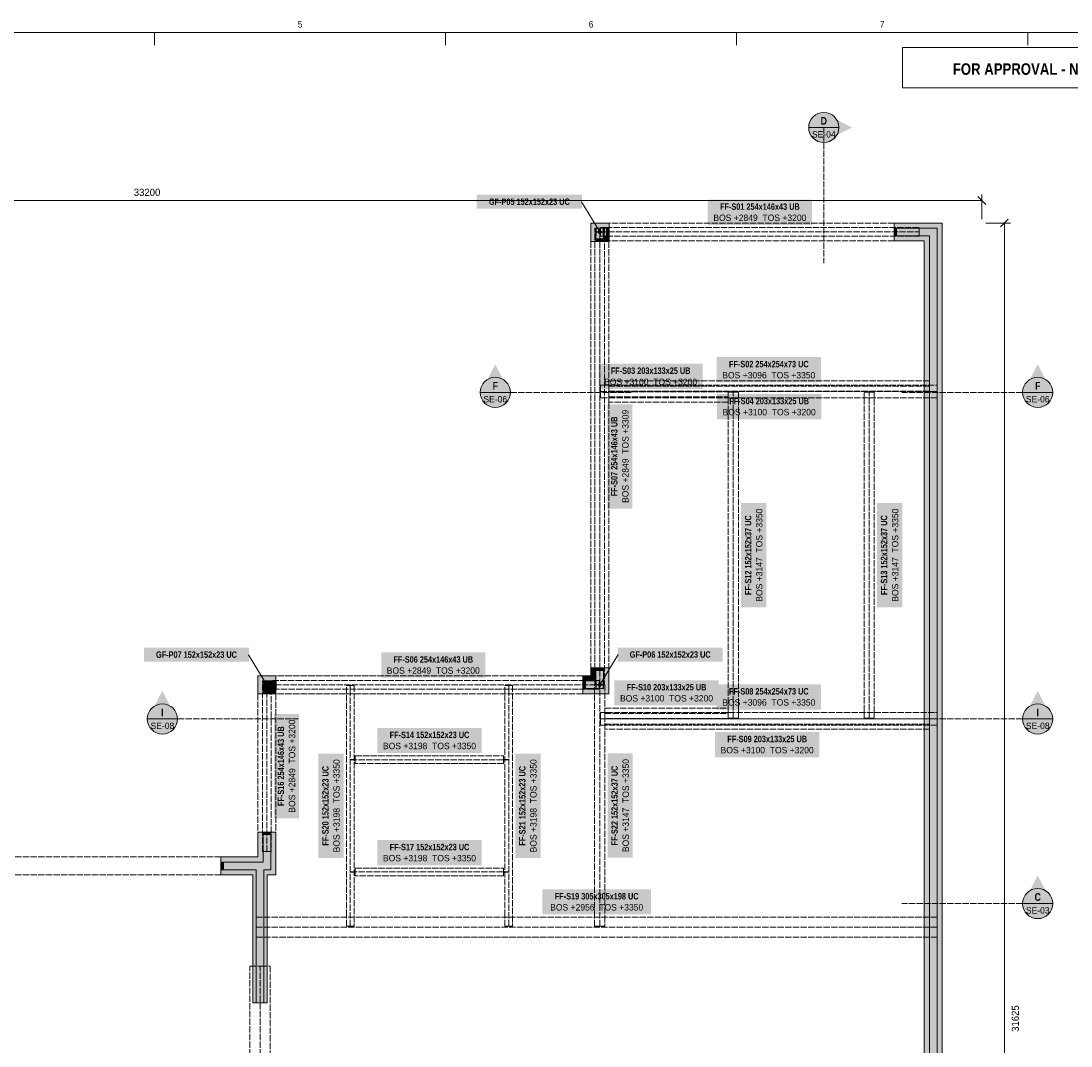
# Model space of a CAD drawing. Header units: millimetres. Extents: x 17 to 587, y 4 to 415.
# Tile 7 of 8: x 225 to 434, y 212 to 415. Entities that reach past the tile are written whole.
import ezdxf
from ezdxf.enums import TextEntityAlignment as Align

# ---------------------------------------------------------------- set-up
doc = ezdxf.new("R2010")
doc.units = ezdxf.units.MM
doc.linetypes.add('DASHED', pattern=[1.524, 1.27, -0.254])
for name, color, linetype in [('FILL-C_B2B2B5', 7, 'Continuous'), ('FILL-EPS', 7, 'Continuous'), ('FILL-RED', 7, 'Continuous'), ('FILL-STEEL', 7, 'Continuous'), ('FILL-TEAL_DK', 7, 'Continuous'), ('FILL-WHITE', 7, 'Continuous'), ('LINE-INK', 7, 'Continuous'), ('LINE-INK-DASH', 7, 'DASHED'), ('LINE-RED', 7, 'Continuous'), ('LINE-RED-DASH', 7, 'DASHED'), ('LINE-STEEL', 7, 'Continuous'), ('LINE-STEEL-DASH', 7, 'DASHED'), ('LINE-STEEL_GREY', 7, 'Continuous'), ('LINE-TEAL_DK', 7, 'Continuous'), ('TEXT-INK', 7, 'Continuous'), ('TEXT-RED', 7, 'Continuous'), ('TEXT-STEEL', 7, 'Continuous'), ('TEXT-STEEL_GREY', 7, 'Continuous')]:
    doc.layers.add(name, color=color, linetype=linetype)
doc.styles.add('OpenSansCondensed-Bold', font='OpenSansCondensed-Bold.ttf')

msp = doc.modelspace()

# ---------------------------------------------------------------- hatches: boundary and pattern name
at = {"layer": 'FILL-C_B2B2B5', "true_color": 0xb2b2b5}
h = msp.add_hatch(color=253, dxfattribs=at)
h.dxf.hatch_style = 1
h.paths.add_polyline_path([(341.88, 372.59), (340.79, 372.59), (340.79, 371.49), (339.27, 371.49), (339.27, 374.11), (341.88, 374.11)])
h = msp.add_hatch(color=253, dxfattribs=at)
h.dxf.hatch_style = 1
h.paths.add_polyline_path([(398.56, 374.11), (407.11, 374.11), (407.11, 195.24), (414.98, 195.24), (414.98, 192.3), (413.46, 192.3), (413.46, 193.71), (405.59, 193.71), (405.59, 372.59), (398.56, 372.59)])
h = msp.add_hatch(color=253, dxfattribs=at)
h.dxf.hatch_style = 1
h.paths.add_polyline_path([(340.79, 286.69), (340.79, 282.59), (336.68, 282.59), (336.68, 284.11), (339.27, 284.11), (339.27, 286.69)])
h = msp.add_hatch(color=253, dxfattribs=at)
h.dxf.hatch_style = 1
h.paths.add_polyline_path([(275.64, 282.59), (274.59, 282.59), (274.59, 281.53), (273.07, 281.53), (273.07, 284.11), (275.64, 284.11)])
h = msp.add_hatch(color=253, dxfattribs=at)
h.dxf.hatch_style = 1
h.paths.add_polyline_path([(274.59, 254.07), (274.59, 246.59), (273.24, 246.59), (273.24, 220.1), (271.71, 220.1), (271.71, 246.59), (264.68, 246.59), (264.68, 248.11), (273.07, 248.11), (273.07, 254.07)])
at = {"layer": 'FILL-EPS', "true_color": 0xccffff}
h = msp.add_hatch(color=7, dxfattribs=at)
h.dxf.hatch_style = 1
h.paths.add_polyline_path([(341.88, 375.13), (341.88, 374.11), (339.27, 374.11), (339.27, 371.49), (338.25, 371.49), (338.25, 375.13)])
h = msp.add_hatch(color=7, dxfattribs=at)
h.dxf.hatch_style = 1
h.paths.add_polyline_path([(398.56, 375.13), (408.13, 375.13), (408.13, 196.25), (416, 196.25), (416, 192.3), (414.98, 192.3), (414.98, 195.24), (407.11, 195.24), (407.11, 374.11), (398.56, 374.11)])
h = msp.add_hatch(color=7, dxfattribs=at)
h.dxf.hatch_style = 1
h.paths.add_polyline_path([(341.88, 371.57), (341.81, 371.57), (341.81, 371.49), (340.79, 371.49), (340.79, 372.59), (341.88, 372.59)])
h = msp.add_hatch(color=7, dxfattribs=at)
h.dxf.hatch_style = 1
h.paths.add_polyline_path([(404.57, 192.69), (404.57, 371.57), (398.56, 371.57), (398.56, 372.59), (405.59, 372.59), (405.59, 193.71), (413.46, 193.71), (413.46, 192.3), (412.44, 192.3), (412.44, 192.69)])
h = msp.add_hatch(color=7, dxfattribs=at)
h.dxf.hatch_style = 1
h.paths.add_polyline_path([(338.25, 285.13), (338.25, 286.69), (339.27, 286.69), (339.27, 284.11), (336.68, 284.11), (336.68, 285.13)])
h = msp.add_hatch(color=7, dxfattribs=at)
h.dxf.hatch_style = 1
h.paths.add_polyline_path([(341.81, 286.69), (341.81, 281.57), (336.68, 281.57), (336.68, 282.59), (340.79, 282.59), (340.79, 286.69)])
h = msp.add_hatch(color=7, dxfattribs=at)
h.dxf.hatch_style = 1
h.paths.add_polyline_path([(275.64, 284.11), (273.07, 284.11), (273.07, 281.53), (272.05, 281.53), (272.05, 285.13), (275.64, 285.13)])
h = msp.add_hatch(color=7, dxfattribs=at)
h.dxf.hatch_style = 1
h.paths.add_polyline_path([(275.64, 281.57), (275.61, 281.57), (275.61, 281.53), (274.59, 281.53), (274.59, 282.59), (275.64, 282.59)])
h = msp.add_hatch(color=7, dxfattribs=at)
h.dxf.hatch_style = 1
h.paths.add_polyline_path([(273.07, 254.07), (273.07, 248.11), (264.68, 248.11), (264.68, 249.13), (272.05, 249.13), (272.05, 254.07)])
h = msp.add_hatch(color=7, dxfattribs=at)
h.dxf.hatch_style = 1
h.paths.add_polyline_path([(275.61, 254.07), (275.61, 245.57), (273.91, 245.57), (273.91, 220.1), (273.24, 220.1), (273.24, 246.59), (274.59, 246.59), (274.59, 254.07)])
h = msp.add_hatch(color=7, dxfattribs=at)
h.dxf.hatch_style = 1
h.paths.add_polyline_path([(271.05, 220.1), (271.05, 245.57), (264.68, 245.57), (264.68, 246.59), (271.71, 246.59), (271.71, 220.1)])
at = {"layer": 'FILL-RED', "true_color": 0xb81a1f}
h = msp.add_hatch(color=242, dxfattribs=at)
h.dxf.hatch_style = 1
h.paths.add_polyline_path([(390.18, 394.13), (384.58, 396.98), (384.58, 391.28)])
h = msp.add_hatch(color=242, dxfattribs=at)
h.dxf.hatch_style = 1
h.paths.add_polyline_path([(319.25, 347.08), (316.4, 341.48), (322.1, 341.48)])
h = msp.add_hatch(color=242, dxfattribs=at)
h.dxf.hatch_style = 1
h.paths.add_polyline_path([(427.13, 347.08), (424.28, 341.48), (429.98, 341.48)])
h = msp.add_hatch(color=242, dxfattribs=at)
h.dxf.hatch_style = 1
h.paths.add_polyline_path([(253.05, 282.16), (250.2, 276.56), (255.9, 276.56)])
h = msp.add_hatch(color=242, dxfattribs=at)
h.dxf.hatch_style = 1
h.paths.add_polyline_path([(427.13, 282.16), (424.28, 276.56), (429.98, 276.56)])
h = msp.add_hatch(color=242, dxfattribs=at)
h.dxf.hatch_style = 1
h.paths.add_polyline_path([(427.13, 245.46), (424.28, 239.86), (429.98, 239.86)])
at = {"layer": 'FILL-STEEL', "true_color": 0x0d2973}
h = msp.add_hatch(color=166, dxfattribs=at)
h.dxf.hatch_style = 1
h.paths.add_polyline_path([(339.26, 372.6), (339.26, 374.12), (339.33, 374.12), (339.33, 373.39), (340.72, 373.39), (340.72, 374.12), (340.79, 374.12), (340.79, 374.14), (340.79, 374.14), (340.79, 374.14), (340.79, 374.14), (340.79, 374.13), (340.79, 374.12), (340.79, 372.6), (340.72, 372.6), (340.72, 373.33), (339.33, 373.33), (339.33, 372.6)])
h = msp.add_hatch(color=166, dxfattribs=at)
h.dxf.hatch_style = 1
h.paths.add_polyline_path([(340.43, 373.36), (340.41, 373.46), (340.37, 373.56), (340.31, 373.64), (340.23, 373.71), (340.13, 373.75), (340.03, 373.76), (339.92, 373.75), (339.83, 373.71), (339.74, 373.64), (339.68, 373.56), (339.64, 373.46), (339.63, 373.36), (339.64, 373.26), (339.68, 373.16), (339.74, 373.08), (339.83, 373.01), (339.92, 372.97), (340.03, 372.96), (340.13, 372.97), (340.23, 373.01), (340.31, 373.08), (340.37, 373.16), (340.41, 373.26)])
h = msp.add_hatch(color=166, dxfattribs=at)
h.dxf.hatch_style = 1
h.paths.add_polyline_path([(340.79, 372.6), (340.79, 372.58), (340.79, 372.58), (340.79, 372.58), (340.79, 372.58)])
h = msp.add_hatch(color=166, dxfattribs=at)
h.dxf.hatch_style = 1
h.paths.add_polyline_path([(273.06, 282.57), (273.06, 284.09), (273.13, 284.09), (273.13, 283.36), (274.52, 283.36), (274.52, 284.09), (274.59, 284.09), (274.59, 284.11), (274.59, 284.11), (274.59, 284.11), (274.59, 284.11), (274.59, 284.1), (274.59, 284.09), (274.59, 282.57), (274.52, 282.57), (274.52, 283.3), (273.13, 283.3), (273.13, 282.57)])
h = msp.add_hatch(color=166, dxfattribs=at)
h.dxf.hatch_style = 1
h.paths.add_polyline_path([(339.26, 282.59), (339.26, 284.11), (339.33, 284.11), (339.33, 283.38), (340.72, 283.38), (340.72, 284.11), (340.79, 284.11), (340.79, 284.13), (340.79, 284.13), (340.79, 284.13), (340.79, 284.13), (340.79, 284.12), (340.79, 284.11), (340.79, 282.59), (340.72, 282.59), (340.72, 283.32), (339.33, 283.32), (339.33, 282.59)])
h = msp.add_hatch(color=166, dxfattribs=at)
h.dxf.hatch_style = 1
h.paths.add_polyline_path([(274.23, 283.33), (274.21, 283.43), (274.17, 283.53), (274.11, 283.61), (274.03, 283.68), (273.93, 283.72), (273.83, 283.73), (273.72, 283.72), (273.63, 283.68), (273.54, 283.61), (273.48, 283.53), (273.44, 283.43), (273.43, 283.33), (273.44, 283.23), (273.48, 283.13), (273.54, 283.05), (273.63, 282.98), (273.72, 282.94), (273.83, 282.93), (273.93, 282.94), (274.03, 282.98), (274.11, 283.05), (274.17, 283.13), (274.21, 283.23)])
h = msp.add_hatch(color=166, dxfattribs=at)
h.dxf.hatch_style = 1
h.paths.add_polyline_path([(274.59, 282.57), (274.59, 282.55), (274.59, 282.55), (274.59, 282.55), (274.59, 282.55)])
h = msp.add_hatch(color=166, dxfattribs=at)
h.dxf.hatch_style = 1
h.paths.add_polyline_path([(340.43, 283.35), (340.41, 283.45), (340.37, 283.55), (340.31, 283.63), (340.23, 283.7), (340.13, 283.74), (340.03, 283.75), (339.92, 283.74), (339.83, 283.7), (339.74, 283.63), (339.68, 283.55), (339.64, 283.45), (339.63, 283.35), (339.64, 283.25), (339.68, 283.15), (339.74, 283.07), (339.83, 283), (339.92, 282.96), (340.03, 282.95), (340.13, 282.96), (340.23, 283), (340.31, 283.07), (340.37, 283.15), (340.41, 283.25)])
h = msp.add_hatch(color=166, dxfattribs=at)
h.dxf.hatch_style = 1
h.paths.add_polyline_path([(340.79, 282.59), (340.79, 282.57), (340.79, 282.57), (340.79, 282.57), (340.79, 282.57)])
at = {"layer": 'FILL-TEAL_DK', "true_color": 0x006b5c}
h = msp.add_hatch(color=126, dxfattribs=at)
h.dxf.hatch_style = 1
h.paths.add_polyline_path([(341.39, 374.11), (341.89, 374.11), (341.89, 372.59), (341.39, 372.59)])
h = msp.add_hatch(color=126, dxfattribs=at)
h.dxf.hatch_style = 1
h.paths.add_polyline_path([(398.56, 374.11), (399.06, 374.11), (399.06, 372.59), (398.56, 372.59)])
h = msp.add_hatch(color=126, dxfattribs=at)
h.dxf.hatch_style = 1
h.paths.add_polyline_path([(339.27, 371.99), (340.8, 371.99), (340.8, 371.49), (339.27, 371.49)])
h = msp.add_hatch(color=126, dxfattribs=at)
h.dxf.hatch_style = 1
h.paths.add_polyline_path([(339.27, 286.7), (340.8, 286.7), (340.8, 286.2), (339.27, 286.2)])
h = msp.add_hatch(color=126, dxfattribs=at)
h.dxf.hatch_style = 1
h.paths.add_polyline_path([(275.15, 284.11), (275.65, 284.11), (275.65, 282.59), (275.15, 282.59)])
h = msp.add_hatch(color=126, dxfattribs=at)
h.dxf.hatch_style = 1
h.paths.add_polyline_path([(336.68, 284.11), (337.18, 284.11), (337.18, 282.59), (336.68, 282.59)])
h = msp.add_hatch(color=126, dxfattribs=at)
h.dxf.hatch_style = 1
h.paths.add_polyline_path([(273.07, 282.03), (274.6, 282.03), (274.6, 281.53), (273.07, 281.53)])
h = msp.add_hatch(color=126, dxfattribs=at)
h.dxf.hatch_style = 1
h.paths.add_polyline_path([(273.07, 254.08), (274.6, 254.08), (274.6, 253.58), (273.07, 253.58)])
h = msp.add_hatch(color=126, dxfattribs=at)
h.dxf.hatch_style = 1
h.paths.add_polyline_path([(264.68, 248.11), (265.18, 248.11), (265.18, 246.59), (264.68, 246.59)])
at = {"layer": 'FILL-WHITE', "true_color": 0xffffff}
h = msp.add_hatch(color=7, dxfattribs=at)
h.dxf.hatch_style = 1
h.paths.add_polyline_path([(387.58, 394.13), (387.47, 394.9), (387.17, 395.63), (386.7, 396.25), (386.08, 396.72), (385.35, 397.02), (384.58, 397.13), (383.8, 397.02), (383.08, 396.72), (382.45, 396.25), (381.98, 395.63), (381.68, 394.9), (381.58, 394.13), (381.68, 393.35), (381.98, 392.63), (382.45, 392), (383.08, 391.53), (383.8, 391.23), (384.58, 391.13), (385.35, 391.23), (386.08, 391.53), (386.7, 392), (387.17, 392.63), (387.47, 393.35)])
h = msp.add_hatch(color=7, dxfattribs=at)
h.dxf.hatch_style = 1
h.paths.add_polyline_path([(315.57, 377.96), (336.48, 377.96), (336.48, 380.76), (315.57, 380.76)])
h = msp.add_hatch(color=7, dxfattribs=at)
h.dxf.hatch_style = 1
h.paths.add_polyline_path([(361.51, 374.77), (382.23, 374.77), (382.23, 379.78), (361.51, 379.78)])
h = msp.add_hatch(color=7, dxfattribs=at)
h.dxf.hatch_style = 1
h.paths.add_polyline_path([(339.79, 342.16), (360.51, 342.16), (360.51, 347.17), (339.79, 347.17)])
h = msp.add_hatch(color=7, dxfattribs=at)
h.dxf.hatch_style = 1
h.paths.add_polyline_path([(363.29, 343.47), (384.01, 343.47), (384.01, 348.48), (363.29, 348.48)])
h = msp.add_hatch(color=7, dxfattribs=at)
h.dxf.hatch_style = 1
h.paths.add_polyline_path([(322.25, 341.48), (322.15, 342.26), (321.85, 342.98), (321.37, 343.6), (320.75, 344.08), (320.03, 344.38), (319.25, 344.48), (318.47, 344.38), (317.75, 344.08), (317.13, 343.6), (316.65, 342.98), (316.35, 342.26), (316.25, 341.48), (316.35, 340.7), (316.65, 339.98), (317.13, 339.36), (317.75, 338.88), (318.47, 338.58), (319.25, 338.48), (320.03, 338.58), (320.75, 338.88), (321.37, 339.36), (321.85, 339.98), (322.15, 340.7)])
h = msp.add_hatch(color=7, dxfattribs=at)
h.dxf.hatch_style = 1
h.paths.add_polyline_path([(430.13, 341.48), (430.02, 342.26), (429.72, 342.98), (429.25, 343.6), (428.63, 344.08), (427.9, 344.38), (427.13, 344.48), (426.35, 344.38), (425.63, 344.08), (425, 343.6), (424.53, 342.98), (424.23, 342.26), (424.13, 341.48), (424.23, 340.7), (424.53, 339.98), (425, 339.36), (425.63, 338.88), (426.35, 338.58), (427.13, 338.48), (427.9, 338.58), (428.63, 338.88), (429.25, 339.36), (429.72, 339.98), (430.02, 340.7)])
h = msp.add_hatch(color=7, dxfattribs=at)
h.dxf.hatch_style = 1
h.paths.add_polyline_path([(363.36, 336.13), (384.07, 336.13), (384.07, 341.14), (363.36, 341.14)])
h = msp.add_hatch(color=7, dxfattribs=at)
h.dxf.hatch_style = 1
h.paths.add_polyline_path([(346.54, 318.39), (346.54, 339.11), (341.53, 339.11), (341.53, 318.39)])
h = msp.add_hatch(color=7, dxfattribs=at)
h.dxf.hatch_style = 1
h.paths.add_polyline_path([(373.16, 298.77), (373.16, 319.48), (368.15, 319.48), (368.15, 298.77)])
h = msp.add_hatch(color=7, dxfattribs=at)
h.dxf.hatch_style = 1
h.paths.add_polyline_path([(400.19, 298.77), (400.19, 319.48), (395.18, 319.48), (395.18, 298.77)])
h = msp.add_hatch(color=7, dxfattribs=at)
h.dxf.hatch_style = 1
h.paths.add_polyline_path([(249.37, 287.93), (270.28, 287.93), (270.28, 290.73), (249.37, 290.73)])
h = msp.add_hatch(color=7, dxfattribs=at)
h.dxf.hatch_style = 1
h.paths.add_polyline_path([(343.57, 287.95), (364.48, 287.95), (364.48, 290.75), (343.57, 290.75)])
h = msp.add_hatch(color=7, dxfattribs=at)
h.dxf.hatch_style = 1
h.paths.add_polyline_path([(296.56, 284.76), (317.28, 284.76), (317.28, 289.77), (296.56, 289.77)])
h = msp.add_hatch(color=7, dxfattribs=at)
h.dxf.hatch_style = 1
h.paths.add_polyline_path([(342.95, 279.24), (363.66, 279.24), (363.66, 284.25), (342.95, 284.25)])
h = msp.add_hatch(color=7, dxfattribs=at)
h.dxf.hatch_style = 1
h.paths.add_polyline_path([(363.29, 278.42), (384, 278.42), (384, 283.43), (363.29, 283.43)])
h = msp.add_hatch(color=7, dxfattribs=at)
h.dxf.hatch_style = 1
h.paths.add_polyline_path([(256.05, 276.56), (255.95, 277.34), (255.65, 278.06), (255.17, 278.68), (254.55, 279.16), (253.83, 279.46), (253.05, 279.56), (252.27, 279.46), (251.55, 279.16), (250.93, 278.68), (250.45, 278.06), (250.15, 277.34), (250.05, 276.56), (250.15, 275.78), (250.45, 275.06), (250.93, 274.44), (251.55, 273.96), (252.27, 273.66), (253.05, 273.56), (253.83, 273.66), (254.55, 273.96), (255.17, 274.44), (255.65, 275.06), (255.95, 275.78)])
h = msp.add_hatch(color=7, dxfattribs=at)
h.dxf.hatch_style = 1
h.paths.add_polyline_path([(430.13, 276.56), (430.02, 277.34), (429.72, 278.06), (429.25, 278.68), (428.63, 279.16), (427.9, 279.46), (427.13, 279.56), (426.35, 279.46), (425.63, 279.16), (425, 278.68), (424.53, 278.06), (424.23, 277.34), (424.13, 276.56), (424.23, 275.78), (424.53, 275.06), (425, 274.44), (425.63, 273.96), (426.35, 273.66), (427.13, 273.56), (427.9, 273.66), (428.63, 273.96), (429.25, 274.44), (429.72, 275.06), (430.02, 275.78)])
h = msp.add_hatch(color=7, dxfattribs=at)
h.dxf.hatch_style = 1
h.paths.add_polyline_path([(280.24, 256.82), (280.24, 277.54), (275.23, 277.54), (275.23, 256.82)])
h = msp.add_hatch(color=7, dxfattribs=at)
h.dxf.hatch_style = 1
h.paths.add_polyline_path([(295.81, 269.76), (316.52, 269.76), (316.52, 274.77), (295.81, 274.77)])
h = msp.add_hatch(color=7, dxfattribs=at)
h.dxf.hatch_style = 1
h.paths.add_polyline_path([(362.96, 268.95), (383.67, 268.95), (383.67, 273.96), (362.96, 273.96)])
h = msp.add_hatch(color=7, dxfattribs=at)
h.dxf.hatch_style = 1
h.paths.add_polyline_path([(289.09, 248.93), (289.09, 269.65), (284.08, 269.65), (284.08, 248.93)])
h = msp.add_hatch(color=7, dxfattribs=at)
h.dxf.hatch_style = 1
h.paths.add_polyline_path([(328.25, 248.93), (328.25, 269.65), (323.24, 269.65), (323.24, 248.93)])
h = msp.add_hatch(color=7, dxfattribs=at)
h.dxf.hatch_style = 1
h.paths.add_polyline_path([(346.6, 248.98), (346.6, 269.7), (341.59, 269.7), (341.59, 248.98)])
h = msp.add_hatch(color=7, dxfattribs=at)
h.dxf.hatch_style = 1
h.paths.add_polyline_path([(295.81, 247.47), (316.52, 247.47), (316.52, 252.48), (295.81, 252.48)])
h = msp.add_hatch(color=7, dxfattribs=at)
h.dxf.hatch_style = 1
h.paths.add_polyline_path([(328.62, 237.69), (350.22, 237.69), (350.22, 242.7), (328.62, 242.7)])
h = msp.add_hatch(color=7, dxfattribs=at)
h.dxf.hatch_style = 1
h.paths.add_polyline_path([(430.13, 239.86), (430.02, 240.64), (429.72, 241.36), (429.25, 241.98), (428.63, 242.46), (427.9, 242.76), (427.13, 242.86), (426.35, 242.76), (425.63, 242.46), (425, 241.98), (424.53, 241.36), (424.23, 240.64), (424.13, 239.86), (424.23, 239.08), (424.53, 238.36), (425, 237.74), (425.63, 237.26), (426.35, 236.96), (427.13, 236.86), (427.9, 236.96), (428.63, 237.26), (429.25, 237.74), (429.72, 238.36), (430.02, 239.08)])

# ---------------------------------------------------------------- linework, layer by layer
at = {"layer": 'LINE-INK', "lineweight": 5}
for p, q in [((251.5, 413), (251.5, 410.5)), ((309.38, 413), (309.38, 410.5)), ((367.25, 413), (367.25, 410.5)), ((425.13, 413), (425.13, 410.5)), ((416.78, 378.85), (415.22, 380.4)), ((416, 375.93), (416, 380.83)), ((416, 379.63), (84, 379.63)), ((419.72, 374.35), (421.28, 375.9)), ((416.8, 375.13), (421.7, 375.13)), ((420.5, 58.87), (420.5, 375.13))]:
    msp.add_line(p, q, dxfattribs=at)
for points in [[(20, 7), (587, 7), (587, 413), (20, 413)], [(338.25, 375.13), (341.88, 375.13), (341.88, 371.57), (341.81, 371.57), (341.81, 371.49), (338.25, 371.49)], [(339.26, 372.6), (339.26, 374.12), (339.33, 374.12), (339.33, 373.39), (340.72, 373.39), (340.72, 374.12), (340.79, 374.12), (340.79, 374.14), (340.79, 374.14), (340.79, 374.14), (340.79, 374.14), (340.79, 374.13), (340.79, 374.12), (340.79, 372.6), (340.72, 372.6), (340.72, 373.33), (339.33, 373.33), (339.33, 372.6)], [(412.44, 192.69), (404.57, 192.69), (404.57, 371.57), (398.56, 371.57), (398.56, 375.13), (408.13, 375.13), (408.13, 196.25), (416, 196.25), (416, 192.3), (412.44, 192.3)], [(340.79, 372.6), (340.79, 372.58), (340.79, 372.58), (340.79, 372.58), (340.79, 372.58)], [(336.68, 285.13), (338.25, 285.13), (338.25, 286.69), (341.81, 286.69), (341.81, 281.57), (336.68, 281.57)], [(275.64, 285.13), (275.64, 281.57), (275.61, 281.57), (275.61, 281.53), (272.05, 281.53), (272.05, 285.13)], [(273.06, 282.57), (273.06, 284.09), (273.13, 284.09), (273.13, 283.36), (274.52, 283.36), (274.52, 284.09), (274.59, 284.09), (274.59, 284.11), (274.59, 284.11), (274.59, 284.11), (274.59, 284.11), (274.59, 284.1), (274.59, 284.09), (274.59, 282.57), (274.52, 282.57), (274.52, 283.3), (273.13, 283.3), (273.13, 282.57)], [(339.26, 282.59), (339.26, 284.11), (339.33, 284.11), (339.33, 283.38), (340.72, 283.38), (340.72, 284.11), (340.79, 284.11), (340.79, 284.13), (340.79, 284.13), (340.79, 284.13), (340.79, 284.13), (340.79, 284.12), (340.79, 284.11), (340.79, 282.59), (340.72, 282.59), (340.72, 283.32), (339.33, 283.32), (339.33, 282.59)], [(274.59, 282.57), (274.59, 282.55), (274.59, 282.55), (274.59, 282.55), (274.59, 282.55)], [(340.79, 282.59), (340.79, 282.57), (340.79, 282.57), (340.79, 282.57), (340.79, 282.57)], [(272.05, 254.07), (275.61, 254.07), (275.61, 245.57), (273.91, 245.57), (273.91, 220.1), (271.05, 220.1), (271.05, 245.57), (264.68, 245.57), (264.68, 249.13), (272.05, 249.13)]]:
    msp.add_lwpolyline(points, close=True, dxfattribs=at)
at = {"layer": 'LINE-INK-DASH', "lineweight": 5}
for p, q in [((398.56, 375.13), (341.89, 375.13)), ((338.25, 371.49), (338.25, 286.7)), ((341.81, 371.49), (341.81, 286.7)), ((398.56, 371.57), (341.89, 371.57)), ((336.68, 285.13), (275.65, 285.13)), ((272.05, 281.53), (272.05, 254.08)), ((275.61, 281.53), (275.61, 254.08)), ((336.68, 281.57), (275.65, 281.57)), ((264.68, 249.13), (219.58, 249.13)), ((264.68, 245.57), (219.58, 245.57))]:
    msp.add_line(p, q, dxfattribs=at)
at = {"layer": 'LINE-RED', "lineweight": 5}
for p, q in [((381.58, 394.13), (387.58, 394.13)), ((316.25, 341.48), (322.25, 341.48)), ((424.13, 341.48), (430.13, 341.48)), ((250.05, 276.56), (256.05, 276.56)), ((424.13, 276.56), (430.13, 276.56)), ((424.13, 239.86), (430.13, 239.86))]:
    msp.add_line(p, q, dxfattribs=at)
msp.add_lwpolyline([(400.21, 402), (477, 402), (477, 410), (400.21, 410)], close=True, dxfattribs=at)
for centre in [(384.58, 394.13), (319.25, 341.48), (427.13, 341.48), (253.05, 276.56), (427.13, 276.56), (427.13, 239.86)]:
    msp.add_circle(centre, 3, dxfattribs=at)
at = {"layer": 'LINE-RED-DASH', "lineweight": 5}
for p, q in [((384.58, 394.13), (384.58, 367.13)), ((319.25, 341.48), (346.25, 341.48)), ((427.13, 341.48), (400.13, 341.48)), ((253.05, 276.56), (280.05, 276.56)), ((427.13, 276.56), (400.13, 276.56)), ((427.13, 239.86), (400.13, 239.86))]:
    msp.add_line(p, q, dxfattribs=at)
at = {"layer": 'LINE-STEEL', "lineweight": 5}
for p, q in [((340.03, 373.36), (336.38, 379.36)), ((273.83, 283.33), (270.18, 289.33)), ((340.03, 283.35), (343.67, 289.35))]:
    msp.add_line(p, q, dxfattribs=at)
at = {"layer": 'LINE-STEEL-DASH', "lineweight": 5}
for p, q in [((340.03, 283.37), (340.03, 374.13)), ((340.18, 373.36), (403.57, 373.36)), ((341.85, 342.72), (405.59, 342.72)), ((340.18, 341.65), (407.13, 341.65)), ((341.85, 340.58), (365.57, 340.58)), ((366.59, 276.74), (366.59, 341.51)), ((393.62, 276.74), (393.62, 341.51)), ((273.83, 250.2), (273.83, 284.16)), ((273.97, 283.35), (339.88, 283.35)), ((290.41, 235.36), (290.41, 283.22)), ((321.93, 235.36), (321.93, 283.22)), ((340.03, 235.36), (340.03, 283.32)), ((340.17, 276.6), (407.13, 276.6)), ((341.05, 277.67), (365.57, 277.67)), ((341.05, 275.53), (405.59, 275.53)), ((290.54, 268.45), (321.8, 268.45)), ((290.54, 246.16), (321.8, 246.16)), ((271.72, 235.15), (407.13, 235.15)), ((272.48, 124.31), (272.48, 227.4))]:
    msp.add_line(p, q, dxfattribs=at)
for points in [[(339.07, 374.13), (339.98, 374.13), (340.07, 374.13), (340.98, 374.13), (340.98, 374.13), (340.98, 283.37), (340.98, 283.37), (340.98, 283.37), (340.07, 283.37), (339.98, 283.37), (339.07, 283.37), (339.07, 283.37), (339.07, 374.13)], [(340.18, 372.5), (340.18, 373.32), (340.18, 373.32), (340.18, 373.32), (340.18, 373.39), (340.18, 374.22), (341.24, 374.22), (403.57, 374.22), (403.57, 374.22), (403.57, 373.39), (403.57, 373.32), (403.57, 372.5), (403.57, 372.5), (341.24, 372.5), (341.24, 372.5)], [(340.18, 342.92), (340.18, 342.92), (341.24, 342.92), (341.24, 342.92), (341.24, 342.92), (407.13, 342.92), (407.13, 342.92), (407.13, 341.69), (407.13, 341.61), (407.13, 340.38), (407.13, 340.38), (341.24, 340.38), (340.18, 340.38), (340.18, 341.61), (340.18, 341.61), (340.18, 341.69), (340.18, 342.92), (340.18, 342.92)], [(341.85, 343.74), (405.59, 343.74), (405.59, 343.74), (405.59, 341.79), (405.59, 341.69), (341.85, 341.69), (341.85, 341.69), (341.85, 341.79)], [(341.85, 339.56), (341.85, 341.51), (341.85, 341.61), (365.57, 341.61), (365.57, 341.61), (365.57, 341.51), (365.57, 339.56)], [(365.57, 276.74), (365.57, 278.12), (365.57, 340.13), (365.57, 340.13), (365.57, 340.13), (365.57, 341.51), (365.57, 341.51), (365.57, 341.51), (366.55, 341.51), (366.62, 341.51), (366.62, 341.51), (367.6, 341.51), (367.6, 340.13), (367.6, 278.12), (367.6, 278.12), (367.6, 278.12), (367.6, 276.74), (367.6, 276.74), (367.6, 276.74), (366.62, 276.74), (366.55, 276.74), (366.55, 276.74)], [(392.6, 276.74), (392.6, 278.12), (392.6, 340.13), (392.6, 340.13), (392.6, 340.13), (392.6, 341.51), (392.6, 341.51), (392.6, 341.51), (393.58, 341.51), (393.65, 341.51), (393.65, 341.51), (394.63, 341.51), (394.63, 340.13), (394.63, 278.12), (394.63, 278.12), (394.63, 278.12), (394.63, 276.74), (394.63, 276.74), (394.63, 276.74), (393.65, 276.74), (393.58, 276.74), (393.58, 276.74)], [(272.97, 250.2), (272.97, 250.2), (272.97, 250.2), (272.97, 284.16), (272.97, 284.16), (272.97, 284.16), (272.97, 284.16), (273.79, 284.16), (273.79, 284.16), (273.79, 284.16), (273.86, 284.16), (273.86, 284.16), (273.86, 284.16), (274.68, 284.16), (274.68, 284.16), (274.68, 284.16), (274.68, 284.16), (274.68, 250.2), (274.68, 250.2), (274.68, 250.2), (274.68, 250.2), (273.86, 250.2), (273.86, 250.2), (273.86, 250.2), (273.79, 250.2), (273.79, 250.2), (273.79, 250.2), (272.97, 250.2)], [(273.97, 283.31), (273.97, 283.38), (274.94, 283.38), (274.94, 284.21), (338.82, 284.21), (339.88, 284.21), (339.88, 283.38), (339.88, 283.31), (339.88, 282.49), (338.82, 282.49), (274.94, 282.49), (274.94, 283.31)], [(289.64, 235.36), (289.64, 237.39), (289.64, 283.22), (289.64, 283.22), (290.38, 283.22), (290.43, 283.22), (291.17, 283.22), (291.17, 283.22), (291.17, 237.39), (291.17, 237.39), (291.17, 235.36), (290.43, 235.36), (290.38, 235.36)], [(321.16, 235.36), (321.16, 237.39), (321.16, 283.22), (321.16, 283.22), (321.9, 283.22), (321.95, 283.22), (322.69, 283.22), (322.69, 283.22), (322.69, 237.39), (322.69, 237.39), (322.69, 235.36), (321.95, 235.36), (321.9, 235.36)], [(339.01, 237.39), (339.01, 283.32), (339.99, 283.32), (340.06, 283.32), (341.04, 283.32), (341.04, 237.39), (341.04, 235.36), (340.06, 235.36), (339.99, 235.36), (339.01, 235.36)], [(340.17, 275.33), (340.17, 276.56), (340.17, 276.56), (340.17, 276.64), (340.17, 276.64), (340.17, 277.87), (341.3, 277.87), (341.3, 277.87), (341.3, 277.87), (407.13, 277.87), (407.13, 277.87), (407.13, 277.87), (407.13, 277.87), (407.13, 276.64), (407.13, 276.64), (407.13, 276.64), (407.13, 276.56), (407.13, 276.56), (407.13, 276.56), (407.13, 275.33), (407.13, 275.33), (407.13, 275.33), (407.13, 275.33), (341.3, 275.33), (341.3, 275.33), (341.3, 275.33)], [(341.05, 276.64), (341.05, 276.74), (341.05, 278.69), (365.57, 278.69), (365.57, 276.74), (365.57, 276.64)], [(341.05, 274.51), (341.05, 274.51), (341.05, 276.46), (341.05, 276.56), (341.05, 276.56), (341.05, 276.56), (341.05, 276.56), (405.59, 276.56), (405.59, 276.46), (405.59, 276.46), (405.59, 276.46), (405.59, 274.51), (405.59, 274.51), (405.59, 274.51), (405.59, 274.51), (341.05, 274.51), (341.05, 274.51)], [(290.54, 268.42), (290.54, 268.48), (291.42, 268.48), (291.42, 269.21), (320.92, 269.21), (320.92, 268.48), (321.8, 268.48), (321.8, 268.42), (320.92, 268.42), (320.92, 267.69), (291.42, 267.69), (291.42, 268.42)], [(290.54, 246.13), (290.54, 246.19), (291.42, 246.19), (291.42, 246.92), (320.92, 246.92), (320.92, 246.19), (321.8, 246.19), (321.8, 246.13), (320.92, 246.13), (320.92, 245.4), (291.42, 245.4), (291.42, 246.13)], [(271.72, 237.14), (407.13, 237.14), (407.13, 235.26), (407.13, 235.04), (407.13, 233.15), (271.72, 233.15), (271.72, 235.04), (271.72, 235.26)], [(270.44, 227.4), (272.32, 227.4), (272.63, 227.4), (274.51, 227.4), (274.51, 124.31), (272.63, 124.31), (272.32, 124.31), (270.44, 124.31)]]:
    msp.add_lwpolyline(points, close=True, dxfattribs=at)
at = {"layer": 'LINE-STEEL_GREY', "lineweight": 5}
for points in [[(341.88, 372.59), (340.79, 372.59), (340.79, 371.49), (339.27, 371.49), (339.27, 374.11), (341.88, 374.11)], [(398.56, 374.11), (407.11, 374.11), (407.11, 195.24), (414.98, 195.24), (414.98, 192.3), (413.46, 192.3), (413.46, 193.71), (405.59, 193.71), (405.59, 372.59), (398.56, 372.59)], [(340.79, 286.69), (340.79, 282.59), (336.68, 282.59), (336.68, 284.11), (339.27, 284.11), (339.27, 286.69)], [(275.64, 282.59), (274.59, 282.59), (274.59, 281.53), (273.07, 281.53), (273.07, 284.11), (275.64, 284.11)], [(274.59, 254.07), (274.59, 246.59), (273.24, 246.59), (273.24, 220.1), (271.71, 220.1), (271.71, 246.59), (264.68, 246.59), (264.68, 248.11), (273.07, 248.11), (273.07, 254.07)]]:
    msp.add_lwpolyline(points, close=True, dxfattribs=at)
at = {"layer": 'LINE-TEAL_DK', "lineweight": 5}
for points in [[(341.39, 374.11), (341.89, 374.11), (341.89, 372.59), (341.39, 372.59)], [(398.56, 374.11), (399.06, 374.11), (399.06, 372.59), (398.56, 372.59)], [(339.27, 371.99), (340.8, 371.99), (340.8, 371.49), (339.27, 371.49)], [(339.27, 286.7), (340.8, 286.7), (340.8, 286.2), (339.27, 286.2)], [(275.15, 284.11), (275.65, 284.11), (275.65, 282.59), (275.15, 282.59)], [(336.68, 284.11), (337.18, 284.11), (337.18, 282.59), (336.68, 282.59)], [(273.07, 282.03), (274.6, 282.03), (274.6, 281.53), (273.07, 281.53)], [(273.07, 254.08), (274.6, 254.08), (274.6, 253.58), (273.07, 253.58)], [(264.68, 248.11), (265.18, 248.11), (265.18, 246.59), (264.68, 246.59)]]:
    msp.add_lwpolyline(points, close=True, dxfattribs=at)

# ---------------------------------------------------------------- texts
at = {"layer": 'TEXT-INK'}
msp.add_text('33200', height=1.422, dxfattribs=at).set_placement((250, 380.53), align=Align.CENTER)
msp.add_text('31625', height=1.422, rotation=90, dxfattribs=at).set_placement((423.38, 217), align=Align.CENTER)
at = {"layer": 'TEXT-RED', "style": 'OpenSansCondensed-Bold'}
for s, height, p in [('FOR APPROVAL - NOT FOR CONSTRUCTION', 2.286, (438.6, 404.6)), ('D', 1.52, (384.58, 394.68)), ('F', 1.52, (319.25, 342.03)), ('F', 1.52, (427.13, 342.03)), ('I', 1.52, (253.05, 277.11)), ('I', 1.52, (427.13, 277.11)), ('C', 1.52, (427.13, 240.41))]:
    msp.add_text(s, height=height, dxfattribs=at).set_placement(p, align=Align.CENTER)
at = {"layer": 'TEXT-RED'}
for s, p in [('SE-04', (384.58, 392.13)), ('SE-06', (319.25, 339.48)), ('SE-06', (427.13, 339.48)), ('SE-08', (253.05, 274.56)), ('SE-08', (427.13, 274.56)), ('SE-03', (427.13, 237.86))]:
    msp.add_text(s, height=1.27, dxfattribs=at).set_placement(p, align=Align.CENTER)
at = {"layer": 'TEXT-STEEL', "style": 'OpenSansCondensed-Bold'}
for s, p in [('GF-P05 152x152x23 UC', (326.03, 378.74)), ('FF-S01 254x146x43 UB', (371.87, 377.76)), ('FF-S02 254x254x73 UC', (373.65, 346.46)), ('FF-S03 203x133x25 UB', (350.15, 345.15)), ('FF-S04 203x133x25 UB', (373.72, 339.12)), ('GF-P07 152x152x23 UC', (259.83, 288.71)), ('FF-S06 254x146x43 UB', (306.92, 287.75)), ('GF-P06 152x152x23 UC', (354.03, 288.73)), ('FF-S10 203x133x25 UB', (353.31, 282.23)), ('FF-S08 254x254x73 UC', (373.65, 281.41)), ('FF-S14 152x152x23 UC', (306.17, 272.75)), ('FF-S09 203x133x25 UB', (373.32, 271.94)), ('FF-S17 152x152x23 UC', (306.17, 250.46)), ('FF-S19 305x305x198 UC', (339.42, 240.68))]:
    msp.add_text(s, height=1.27, dxfattribs=at).set_placement(p, align=Align.CENTER)
at = {"layer": 'TEXT-STEEL'}
for s, p in [('BOS +2849  TOS +3200', (371.87, 375.55)), ('BOS +3096  TOS +3350', (373.65, 344.26)), ('BOS +3100  TOS +3200', (350.15, 342.94)), ('BOS +3100  TOS +3200', (373.72, 336.92)), ('BOS +2849  TOS +3200', (306.92, 285.54)), ('BOS +3100  TOS +3200', (353.31, 280.03)), ('BOS +3096  TOS +3350', (373.65, 279.21)), ('BOS +3198  TOS +3350', (306.17, 270.55)), ('BOS +3100  TOS +3200', (373.32, 269.73)), ('BOS +3198  TOS +3350', (306.17, 248.26)), ('BOS +2956  TOS +3350', (339.42, 238.48))]:
    msp.add_text(s, height=1.27, dxfattribs=at).set_placement(p, align=Align.CENTER)
at = {"layer": 'TEXT-STEEL', "style": 'OpenSansCondensed-Bold'}
for s, p in [('FF-S07 254x146x43 UB', (343.55, 328.75)), ('FF-S12 152x152x37 UC', (370.17, 309.12)), ('FF-S13 152x152x37 UC', (397.2, 309.12)), ('FF-S16 254x146x43 UB', (277.25, 267.18)), ('FF-S20 152x152x23 UC', (286.1, 259.29)), ('FF-S21 152x152x23 UC', (325.26, 259.29)), ('FF-S22 152x152x37 UC', (343.61, 259.34))]:
    msp.add_text(s, height=1.27, rotation=90, dxfattribs=at).set_placement(p, align=Align.CENTER)
at = {"layer": 'TEXT-STEEL'}
for s, p in [('BOS +2849  TOS +3309', (345.76, 328.75)), ('BOS +3147  TOS +3350', (372.38, 309.12)), ('BOS +3147  TOS +3350', (399.41, 309.12)), ('BOS +2849  TOS +3200', (279.46, 267.18)), ('BOS +3198  TOS +3350', (288.31, 259.29)), ('BOS +3198  TOS +3350', (327.46, 259.29)), ('BOS +3147  TOS +3350', (345.82, 259.34))]:
    msp.add_text(s, height=1.27, rotation=90, dxfattribs=at).set_placement(p, align=Align.CENTER)
at = {"layer": 'TEXT-STEEL_GREY'}
for s, p in [('5', (280.44, 414)), ('6', (338.31, 414)), ('7', (396.19, 414))]:
    msp.add_text(s, height=1.27, dxfattribs=at).set_placement(p, align=Align.CENTER)

doc.saveas('drawing.dxf')
